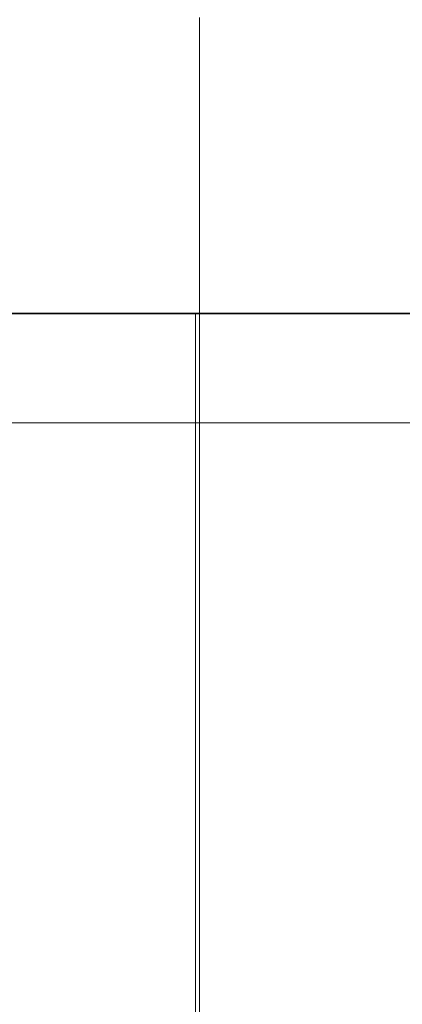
# Model space of a CAD drawing. Extents: x -208 to 552, y -140 to 454.
# Tile 30 of 47: x 254 to 263, y 151 to 174. Entities that reach past the tile are written whole.
import ezdxf
from ezdxf.lldxf.tags import DXFTag

# ---------------------------------------------------------------- set-up
doc = ezdxf.new("R2010")
doc.units = 0
doc.layers.get('0').update_dxf_attribs({"lineweight": 35})
doc.layers.add('5_DG-BESTAND', color=7, linetype='Continuous', lineweight=25)
doc.layers.add('5_DG-SCHRAFF-FILL', color=7, linetype='Continuous', lineweight=25)
doc.layers.add('H_Vorlauf_Beschriftung', color=1, linetype='Continuous', lineweight=18, true_color=0xff0000)
tags = doc.linetypes.add('VERDECKT2_S2', pattern=[0.0027, 0.002, -0.0007]).pattern_tags.tags
tags[6:7] = [DXFTag(74, 4), DXFTag(75, 0), DXFTag(340, '0'), DXFTag(46, 1.0), DXFTag(50, 0.0), DXFTag(44, 0.0), DXFTag(45, 0.0)]
tags[4:5] = [DXFTag(74, 4), DXFTag(75, 0), DXFTag(340, '0'), DXFTag(46, 1.0), DXFTag(50, 0.0), DXFTag(44, 0.0), DXFTag(45, 0.0)]

# ---------------------------------------------------------------- blocks, each defined once
blk = doc.blocks.new('Referenz-A06HSU36NL', base_point=(-177.958, -120.344))
at = {"layer": '5_DG-BESTAND', "color": 0, "linetype": 'VERDECKT2_S2', "lineweight": 18, "ltscale": 0.18}
blk.add_line((258.618, 149.959), (258.618, 174.084), dxfattribs=at)
at = {"layer": '5_DG-BESTAND', "color": 0, "lineweight": 35}
blk.add_line((84.61, 167.084), (281.159, 167.084), dxfattribs=at)
at = {"layer": '5_DG-SCHRAFF-FILL', "color": 0, "lineweight": 13}
blk.add_line((258.526, 132.342), (258.526, 167.084), dxfattribs=at)
blk = doc.blocks.new('Bauteilbeschriftung-A06HSU4INL', base_point=(253.232, 144.497))
at = {"color": 0, "linetype": 'ByBlock', "lineweight": -2, "ltscale": 0.18}
blk.add_line((275.611, 164.497), (253.232, 164.497), dxfattribs=at)

msp = doc.modelspace()

# ---------------------------------------------------------------- block references
at = {"color": 251, "lineweight": 25, "ltscale": 0.25, "true_color": 0x585858}
msp.add_blockref('Referenz-A06HSU36NL', (-177.958, -120.344), dxfattribs=at)
at = {"layer": 'H_Vorlauf_Beschriftung', "ltscale": 0.18}
msp.add_blockref('Bauteilbeschriftung-A06HSU4INL', (253.232, 144.497), dxfattribs=at)

doc.saveas('drawing.dxf')
